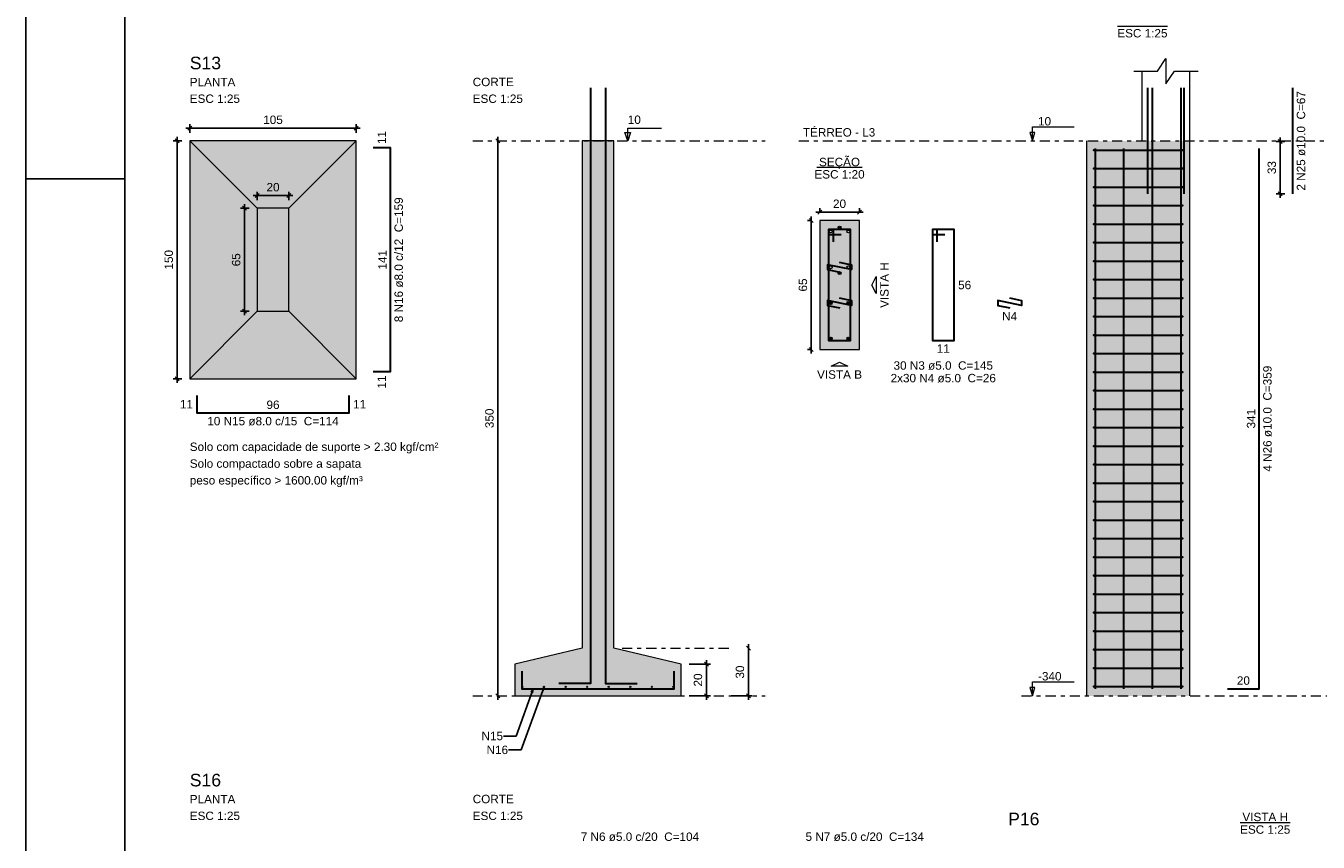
# Model space of a CAD drawing. Header units: millimetres. Extents: x 0 to 119, y 0 to 84.
# Tile 5 of 14: x 0 to 33, y 43 to 63. Entities that reach past the tile are written whole.
import ezdxf

# ---------------------------------------------------------------- set-up
doc = ezdxf.new("R2010")
doc.units = ezdxf.units.MM
doc.header["$MEASUREMENT"] = 0
doc.linetypes.add('DASHDOT', pattern=[2.54, 1.27, -0.635, 0, -0.635])
doc.linetypes.add('NULL', pattern=[0])
doc.layers.get('0').update_dxf_attribs({"lineweight": 18})
for name, color, linetype, lineweight in [('Descrição da armadura', 7, 'Continuous', 0), ('DT-Armadura', 2, 'Continuous', 30), ('DT-Barras na forma', 2, 'Continuous', 30), ('DT-Barras no corte', 5, 'Continuous', 5), ('DT-Barras rebatidas', 2, 'Continuous', 30), ('DT-Cotas', 9, 'Continuous', 5), ('DT-Estribos na forma', 2, 'Continuous', 30), ('DT-Forma', 5, 'Continuous', 5), ('DT-Hachura sapatas em corte', 43, 'Continuous', 5), ('DT-Hachura sapatas em planta', 43, 'Continuous', 5), ('DT-Hachura seção pilares', 254, 'Continuous', 5), ('DT-Hachura vista pilares', 254, 'Continuous', 5), ('DT-Pontilhado', 9, 'DASHDOT', 5), ('DT-Textos', 7, 'Continuous', 5), ('DT-Título', 3, 'Continuous', 20), ('Textos armaduras', 7, 'Continuous', 0)]:
    doc.layers.add(name, color=color, linetype=linetype, lineweight=lineweight)
doc.layers.add('SEDUC_MARF', color=1, linetype='Continuous')
doc.layers.add('SEDUC_MARGG', color=7, linetype='Continuous')
doc.styles.add('Arial', font='txt')
doc.dimstyles.get("Standard").update_dxf_attribs({"dimtxt": 0.18, "dimasz": 0.18, "dimexe": 0.18, "dimexo": 0.0625, "dimgap": 0.09, "dimtad": 0, "dimtih": 1, "dimtoh": 1, "dimdec": 4, "dimzin": 0, "dimdsep": 46, "dimtxsty": 'Standard', "dimcen": 0.09, "dimadec": 0, "dimazin": 0, "dimtfac": 1, "dimtdec": 4, "dimtofl": 0, "dimtmove": 0, "dimatfit": 3, "dimfxl": 1, "dimtolj": 1, "dimtzin": 0, "dimarcsym": 0})
doc.dimstyles.new('UM_20.000000', dxfattribs={"dimtxt": 0.18, "dimasz": 0.1, "dimexe": 0.1, "dimexo": 0.2, "dimgap": 0, "dimtad": 1, "dimtih": 1, "dimtoh": 1, "dimdec": 1, "dimlfac": 20, "dimzin": 0, "dimdsep": 46, "dimtxsty": 'Standard', "dimcen": 0.09, "dimdle": 0.1, "dimadec": 1, "dimazin": 2, "dimtfac": 1, "dimtdec": 4, "dimtofl": 0, "dimtmove": 0, "dimatfit": 3, "dimfxl": 1, "dimtolj": 1, "dimarcsym": 0})
doc.dimstyles.new('UM_25.000000', dxfattribs={"dimtxt": 0.18, "dimasz": 0.1, "dimexe": 0.1, "dimexo": 0.2, "dimgap": 0, "dimtad": 1, "dimtih": 1, "dimtoh": 1, "dimdec": 1, "dimlfac": 25, "dimzin": 0, "dimdsep": 46, "dimtxsty": 'Standard', "dimcen": 0.09, "dimdle": 0.1, "dimadec": 1, "dimazin": 2, "dimtfac": 1, "dimtdec": 4, "dimtofl": 0, "dimtmove": 0, "dimatfit": 3, "dimfxl": 1, "dimtolj": 1, "dimarcsym": 0})

# ---------------------------------------------------------------- blocks, each defined once
blk = doc.blocks.new('_Oblique')
at = {"color": 0, "linetype": 'ByBlock', "lineweight": -2}
blk.add_line((-0.5, -0.5), (0.5, 0.5), dxfattribs=at)
blk = doc.blocks.new('*D33')
at = {"layer": 'Defpoints', "color": 0}
for p in [(20.02698, 58.348601), (19.81518, 55.098601), (20.02698, 55.098601)]:
    blk.add_point(p, dxfattribs=at)
at = {"layer": 'DT-Cotas', "color": 0, "lineweight": -2}
for p, q in [((19.81518, 58.448601), (19.81518, 54.998601)), ((19.82698, 58.348601), (19.71518, 58.348601)), ((19.82698, 55.098601), (19.71518, 55.098601))]:
    blk.add_line(p, q, dxfattribs=at)
at = {"layer": 'DT-Cotas', "color": 0, "lineweight": -2, "xscale": 0.1, "yscale": 0.1, "zscale": 0.1}
for p, rotation in [((19.81518, 58.348601), 90), ((19.81518, 55.098601), 270)]:
    blk.add_blockref('_Oblique', p, dxfattribs=dict(at, rotation=rotation))
at = {"layer": 'DT-Cotas', "color": 7, "insert": (19.60338, 56.723601), "char_height": 0.2118, "attachment_point": 5, "rotation": 90, "style": 'Arial'}
blk.add_mtext('\\A1;65', dxfattribs=at)
blk = doc.blocks.new('*D34')
at = {"layer": 'Defpoints', "color": 0}
for p in [(21.02698, 58.560401), (20.02698, 58.348601), (21.02698, 58.348601)]:
    blk.add_point(p, dxfattribs=at)
at = {"layer": 'DT-Cotas', "color": 0, "lineweight": -2}
for p, q in [((19.92698, 58.560401), (21.12698, 58.560401)), ((20.02698, 58.548601), (20.02698, 58.660401)), ((21.02698, 58.548601), (21.02698, 58.660401))]:
    blk.add_line(p, q, dxfattribs=at)
at = {"layer": 'DT-Cotas', "color": 0, "lineweight": -2, "xscale": 0.1, "yscale": 0.1, "zscale": 0.1, "rotation": 180}
blk.add_blockref('_Oblique', (20.02698, 58.560401), dxfattribs=at)
at = {"layer": 'DT-Cotas', "color": 0, "lineweight": -2, "xscale": 0.1, "yscale": 0.1, "zscale": 0.1}
blk.add_blockref('_Oblique', (21.02698, 58.560401), dxfattribs=at)
at = {"layer": 'DT-Cotas', "color": 7, "insert": (20.52698, 58.772201), "char_height": 0.2118, "attachment_point": 5, "rotation": 0.0057296, "style": 'Arial'}
blk.add_mtext('\\A1;20', dxfattribs=at)
blk = doc.blocks.new('*D35')
at = {"layer": 'Defpoints', "color": 0}
for p in [(31.64397, 60.346409), (31.96167, 60.346409), (31.96167, 59.026409)]:
    blk.add_point(p, dxfattribs=at)
at = {"layer": 'DT-Cotas', "color": 0, "lineweight": -2}
for p, q in [((31.76167, 60.346409), (31.54397, 60.346409)), ((31.64397, 58.926409), (31.64397, 60.446409)), ((31.76167, 59.026409), (31.54397, 59.026409))]:
    blk.add_line(p, q, dxfattribs=at)
at = {"layer": 'DT-Cotas', "color": 0, "lineweight": -2, "xscale": 0.1, "yscale": 0.1, "zscale": 0.1}
for p, rotation in [((31.64397, 60.346409), 90), ((31.64397, 59.026409), 270)]:
    blk.add_blockref('_Oblique', p, dxfattribs=dict(at, rotation=rotation))
at = {"layer": 'DT-Cotas', "color": 7, "insert": (31.43217, 59.686409), "char_height": 0.2118, "attachment_point": 5, "rotation": 90, "style": 'Arial'}
blk.add_mtext('\\A1;33', dxfattribs=at)
blk = doc.blocks.new('*D38')
at = {"layer": 'Defpoints', "color": 0}
for p in [(4.1354, 60.360701), (3.8177, 54.360701), (4.1354, 54.360701)]:
    blk.add_point(p, dxfattribs=at)
at = {"layer": 'DT-Cotas', "color": 0, "lineweight": -2}
for p, q in [((3.9354, 60.360701), (3.7177, 60.360701)), ((3.8177, 60.460701), (3.8177, 54.260701)), ((3.9354, 54.360701), (3.7177, 54.360701))]:
    blk.add_line(p, q, dxfattribs=at)
at = {"layer": 'DT-Cotas', "color": 0, "lineweight": -2, "xscale": 0.1, "yscale": 0.1, "zscale": 0.1}
for p, rotation in [((3.8177, 60.360701), 90), ((3.8177, 54.360701), 270)]:
    blk.add_blockref('_Oblique', p, dxfattribs=dict(at, rotation=rotation))
at = {"layer": 'DT-Cotas', "color": 7, "insert": (3.6059, 57.360701), "char_height": 0.2118, "attachment_point": 5, "rotation": 90, "style": 'Arial'}
blk.add_mtext('\\A1;150', dxfattribs=at)
blk = doc.blocks.new('*D39')
at = {"layer": 'Defpoints', "color": 0}
for p in [(8.3354, 60.678401), (4.1354, 60.360701), (8.3354, 60.360701)]:
    blk.add_point(p, dxfattribs=at)
at = {"layer": 'DT-Cotas', "color": 0, "lineweight": -2}
for p, q in [((4.0354, 60.678401), (8.4354, 60.678401)), ((4.1354, 60.560701), (4.1354, 60.778401)), ((8.3354, 60.560701), (8.3354, 60.778401))]:
    blk.add_line(p, q, dxfattribs=at)
at = {"layer": 'DT-Cotas', "color": 0, "lineweight": -2, "xscale": 0.1, "yscale": 0.1, "zscale": 0.1, "rotation": 180}
blk.add_blockref('_Oblique', (4.1354, 60.678401), dxfattribs=at)
at = {"layer": 'DT-Cotas', "color": 0, "lineweight": -2, "xscale": 0.1, "yscale": 0.1, "zscale": 0.1}
blk.add_blockref('_Oblique', (8.3354, 60.678401), dxfattribs=at)
at = {"layer": 'DT-Cotas', "color": 7, "insert": (6.2354, 60.890201), "char_height": 0.2118, "attachment_point": 5, "rotation": 0.0057296, "style": 'Arial'}
blk.add_mtext('\\A1;105', dxfattribs=at)
blk = doc.blocks.new('*D40')
at = {"layer": 'Defpoints', "color": 0}
for p in [(5.8354, 58.660701), (5.5177, 56.060701), (5.8354, 56.060701)]:
    blk.add_point(p, dxfattribs=at)
at = {"layer": 'DT-Cotas', "color": 0, "lineweight": -2}
for p, q in [((5.5177, 58.760701), (5.5177, 55.960701)), ((5.6354, 58.660701), (5.4177, 58.660701)), ((5.6354, 56.060701), (5.4177, 56.060701))]:
    blk.add_line(p, q, dxfattribs=at)
at = {"layer": 'DT-Cotas', "color": 0, "lineweight": -2, "xscale": 0.1, "yscale": 0.1, "zscale": 0.1}
for p, rotation in [((5.5177, 58.660701), 90), ((5.5177, 56.060701), 270)]:
    blk.add_blockref('_Oblique', p, dxfattribs=dict(at, rotation=rotation))
at = {"layer": 'DT-Cotas', "color": 7, "insert": (5.3059, 57.360701), "char_height": 0.2118, "attachment_point": 5, "rotation": 90, "style": 'Arial'}
blk.add_mtext('\\A1;65', dxfattribs=at)
blk = doc.blocks.new('*D41')
at = {"layer": 'Defpoints', "color": 0}
for p in [(6.6354, 58.978401), (5.8354, 58.660701), (6.6354, 58.660701)]:
    blk.add_point(p, dxfattribs=at)
at = {"layer": 'DT-Cotas', "color": 0, "lineweight": -2}
for p, q in [((5.8354, 58.860701), (5.8354, 59.078401)), ((6.6354, 58.860701), (6.6354, 59.078401)), ((5.7354, 58.978401), (6.7354, 58.978401))]:
    blk.add_line(p, q, dxfattribs=at)
at = {"layer": 'DT-Cotas', "color": 0, "lineweight": -2, "xscale": 0.1, "yscale": 0.1, "zscale": 0.1, "rotation": 180}
blk.add_blockref('_Oblique', (5.8354, 58.978401), dxfattribs=at)
at = {"layer": 'DT-Cotas', "color": 0, "lineweight": -2, "xscale": 0.1, "yscale": 0.1, "zscale": 0.1}
blk.add_blockref('_Oblique', (6.6354, 58.978401), dxfattribs=at)
at = {"layer": 'DT-Cotas', "color": 7, "insert": (6.2354, 59.190201), "char_height": 0.2118, "attachment_point": 5, "rotation": 0.0057296, "style": 'Arial'}
blk.add_mtext('\\A1;20', dxfattribs=at)
blk = doc.blocks.new('*D42')
at = {"layer": 'Defpoints', "color": 0}
for p in [(11.90868, 60.360701), (11.90868, 46.360701), (11.90868, 46.360701)]:
    blk.add_point(p, dxfattribs=at)
at = {"layer": 'DT-Cotas', "color": 0, "lineweight": -2}
blk.add_line((11.90868, 60.460701), (11.90868, 46.260701), dxfattribs=at)
at = {"layer": 'DT-Cotas', "color": 0, "lineweight": -2, "xscale": 0.1, "yscale": 0.1, "zscale": 0.1}
for p, rotation in [((11.90868, 60.360701), 90), ((11.90868, 46.360701), 270)]:
    blk.add_blockref('_Oblique', p, dxfattribs=dict(at, rotation=rotation))
at = {"layer": 'DT-Cotas', "color": 7, "insert": (11.69688, 53.360701), "char_height": 0.2118, "attachment_point": 5, "rotation": 90, "style": 'Arial'}
blk.add_mtext('\\A1;350', dxfattribs=at)
blk = doc.blocks.new('*D43')
at = {"layer": 'Defpoints', "color": 0}
for p in [(16.53228, 47.160701), (16.53228, 46.360701), (17.16768, 46.360701)]:
    blk.add_point(p, dxfattribs=at)
at = {"layer": 'DT-Cotas', "color": 0, "lineweight": -2}
for p, q in [((16.73228, 47.160701), (17.26768, 47.160701)), ((17.16768, 47.260701), (17.16768, 46.260701)), ((16.73228, 46.360701), (17.26768, 46.360701))]:
    blk.add_line(p, q, dxfattribs=at)
at = {"layer": 'DT-Cotas', "color": 0, "lineweight": -2, "xscale": 0.1, "yscale": 0.1, "zscale": 0.1}
for p, rotation in [((17.16768, 47.160701), 90), ((17.16768, 46.360701), 270)]:
    blk.add_blockref('_Oblique', p, dxfattribs=dict(at, rotation=rotation))
at = {"layer": 'DT-Cotas', "color": 7, "insert": (16.95588, 46.760701), "char_height": 0.2118, "attachment_point": 5, "rotation": 90, "style": 'Arial'}
blk.add_mtext('\\A1;20', dxfattribs=at)
blk = doc.blocks.new('*D44')
at = {"layer": 'Defpoints', "color": 0}
for p in [(18.22668, 47.560701), (17.59128, 46.360701), (18.22668, 46.360701)]:
    blk.add_point(p, dxfattribs=at)
at = {"layer": 'DT-Cotas', "color": 0, "lineweight": -2}
for p, q in [((18.22668, 47.660701), (18.22668, 46.260701)), ((17.79128, 46.360701), (18.32668, 46.360701))]:
    blk.add_line(p, q, dxfattribs=at)
at = {"layer": 'DT-Cotas', "color": 0, "lineweight": -2, "xscale": 0.1, "yscale": 0.1, "zscale": 0.1}
for p, rotation in [((18.22668, 47.560701), 90.00000000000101), ((18.22668, 46.360701), 270.000000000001)]:
    blk.add_blockref('_Oblique', p, dxfattribs=dict(at, rotation=rotation))
at = {"layer": 'DT-Cotas', "color": 7, "insert": (18.01488, 46.960701), "char_height": 0.2118, "attachment_point": 5, "rotation": 90, "style": 'Arial'}
blk.add_mtext('\\A1;30', dxfattribs=at)

msp = doc.modelspace()

# ---------------------------------------------------------------- hatches: boundary and pattern name
at = {"layer": 'DT-Hachura sapatas em corte', "linetype": 'Continuous'}
msp.add_hatch(color=43, dxfattribs=at).paths.add_polyline_path([(14.0323, 47.5607), (14.0323, 47.5607), (12.3323, 47.1607), (12.3323, 46.3607), (16.5323, 46.3607), (16.5323, 47.1607), (14.8323, 47.5607), (14.8323, 47.5607), (14.8323, 60.3607), (14.0323, 60.3607), (14.0323, 47.5607)])
at = {"layer": 'DT-Hachura sapatas em planta', "linetype": 'Continuous'}
msp.add_hatch(color=43, dxfattribs=at).paths.add_polyline_path([(4.1354, 54.3607), (8.3354, 54.3607), (8.3354, 60.3607), (4.1354, 60.3607), (4.1354, 54.3607)])
at = {"layer": 'DT-Hachura seção pilares', "linetype": 'Continuous'}
msp.add_hatch(color=254, dxfattribs=at).paths.add_polyline_path([(20.027, 55.0986), (20.027, 55.0986), (21.027, 55.0986), (21.027, 58.3486), (20.027, 58.3486), (20.027, 55.0986)])
at = {"layer": 'DT-Hachura vista pilares', "linetype": 'Continuous'}
msp.add_hatch(color=254, dxfattribs=at).paths.add_polyline_path([(26.7614, 46.3607), (26.7614, 60.3607), (29.3614, 60.3607), (29.3614, 46.3607), (26.7614, 46.3607)])

# ---------------------------------------------------------------- linework, layer by layer
at = {"layer": 'DT-Armadura'}
for points in [[(14.2423, 61.695), (14.2423, 46.6757), (13.4423, 46.6757)], [(14.6223, 61.695), (14.6223, 46.6757), (15.4223, 46.6757)], [(8.759, 54.5407), (9.199, 54.5407), (9.199, 60.1807), (8.759, 60.1807)], [(4.3154, 53.9371), (4.3154, 53.4971), (8.1554, 53.4971), (8.1554, 53.9371)], [(12.5123, 46.9807), (12.5123, 46.5407), (16.3523, 46.5407), (16.3523, 46.9807)]]:
    msp.add_lwpolyline(points, dxfattribs=at)
at = {"layer": 'DT-Barras na forma'}
for points in [[(28.3014, 59.0264), (28.3014, 61.695)], [(28.4214, 46.5407), (28.4214, 60.3607), (28.4214, 61.695)], [(29.1414, 46.5407), (29.1414, 60.3607), (29.1414, 61.695)], [(29.2214, 59.0264), (29.2214, 61.695)], [(26.9814, 46.5407), (26.9814, 60.1647)], [(27.7014, 46.5407), (27.7014, 60.1647)], [(20.377, 57.8111), (20.377, 58.1236), (20.252, 58.1236), (20.252, 55.3236), (20.802, 55.3236), (20.802, 58.1236), (20.252, 58.1236), (20.252, 57.9986), (20.5645, 57.9986)], [(20.521, 57.2998), (20.827, 57.2361), (20.827, 57.1111), (20.227, 57.2361), (20.227, 57.1111), (20.5329, 57.0474)], [(20.521, 56.3998), (20.827, 56.3361), (20.827, 56.2111), (20.227, 56.3361), (20.227, 56.2111), (20.5329, 56.1474)]]:
    msp.add_lwpolyline(points, dxfattribs=at)
at = {"layer": 'DT-Barras no corte'}
for p, q in [((20.482, 58.1736), (20.572, 58.1736)), ((20.482, 57.0236), (20.572, 57.0236)), ((20.2645, 56.2361), (20.3395, 56.3111)), ((20.2645, 56.3111), (20.3395, 56.2361)), ((20.7145, 56.2361), (20.7895, 56.3111)), ((20.7145, 56.3111), (20.7895, 56.2361)), ((20.2645, 55.3361), (20.3395, 55.4111)), ((20.2645, 55.4111), (20.3395, 55.3361)), ((20.7145, 55.3361), (20.7895, 55.4111)), ((20.7145, 55.4111), (20.7895, 55.3361))]:
    msp.add_line(p, q, dxfattribs=at)
for centre, radius in [((20.302, 58.0736), 0.0375), ((20.527, 58.1736), 0.0375), ((20.752, 58.0736), 0.0375), ((20.302, 57.1736), 0.0375), ((20.527, 57.0236), 0.0375), ((20.752, 57.1736), 0.0375), ((20.302, 56.2736), 0.0375), ((20.752, 56.2736), 0.0375), ((20.302, 55.3736), 0.0375), ((20.752, 55.3736), 0.0375), ((12.5283, 46.5887), 0.016), ((13.0723, 46.5887), 0.016), ((13.6163, 46.5887), 0.016), ((14.1603, 46.5887), 0.016), ((14.7043, 46.5887), 0.016), ((15.2483, 46.5887), 0.016), ((15.7923, 46.5887), 0.016), ((16.3363, 46.5887), 0.016)]:
    msp.add_circle(centre, radius, dxfattribs=at)
at = {"layer": 'DT-Barras rebatidas'}
for points in [[(31.9617, 59.0264), (31.9617, 61.695)], [(30.3145, 46.5407), (31.1145, 46.5407), (31.1145, 60.1647)], [(22.9933, 57.8111), (22.9933, 58.1236), (22.8683, 58.1236), (22.8683, 55.3236), (23.4183, 55.3236), (23.4183, 58.1236), (22.8683, 58.1236), (22.8683, 57.9986), (23.1808, 57.9986)], [(24.8124, 56.3998), (25.1183, 56.3361), (25.1183, 56.2111), (24.5183, 56.3361), (24.5183, 56.2111), (24.8243, 56.1474)]]:
    msp.add_lwpolyline(points, dxfattribs=at)
at = {"layer": 'DT-Estribos na forma'}
for p, q in [((26.9514, 60.1274), (29.1714, 60.1274)), ((26.9514, 59.6607), (29.1714, 59.6607)), ((26.9514, 59.194), (29.1714, 59.194)), ((26.9514, 58.7274), (29.1714, 58.7274)), ((26.9514, 58.2607), (29.1714, 58.2607)), ((26.9514, 57.794), (29.1714, 57.794)), ((26.9514, 57.3274), (29.1714, 57.3274)), ((26.9514, 56.8607), (29.1714, 56.8607)), ((26.9514, 56.394), (29.1714, 56.394)), ((26.9514, 55.9274), (29.1714, 55.9274)), ((26.9514, 55.4607), (29.1714, 55.4607)), ((26.9514, 54.994), (29.1714, 54.994)), ((26.9514, 54.5274), (29.1714, 54.5274)), ((26.9514, 54.0607), (29.1714, 54.0607)), ((26.9514, 53.594), (29.1714, 53.594)), ((26.9514, 53.1274), (29.1714, 53.1274)), ((26.9514, 52.6607), (29.1714, 52.6607)), ((26.9514, 52.194), (29.1714, 52.194)), ((26.9514, 51.7274), (29.1714, 51.7274)), ((26.9514, 51.2607), (29.1714, 51.2607)), ((26.9514, 50.794), (29.1714, 50.794)), ((26.9514, 50.3274), (29.1714, 50.3274)), ((26.9514, 49.8607), (29.1714, 49.8607)), ((26.9514, 49.394), (29.1714, 49.394)), ((26.9514, 48.9274), (29.1714, 48.9274)), ((26.9514, 48.4607), (29.1714, 48.4607)), ((26.9514, 47.994), (29.1714, 47.994)), ((26.9514, 47.5274), (29.1714, 47.5274)), ((26.9514, 47.0607), (29.1714, 47.0607)), ((26.9514, 46.594), (29.1714, 46.594))]:
    msp.add_line(p, q, dxfattribs=at)
for centre in [(26.9514, 60.1274), (29.1714, 60.1274), (26.9514, 59.6607), (29.1714, 59.6607), (26.9514, 59.194), (29.1714, 59.194), (26.9514, 58.7274), (29.1714, 58.7274), (26.9514, 58.2607), (29.1714, 58.2607), (26.9514, 57.794), (29.1714, 57.794), (26.9514, 57.3274), (29.1714, 57.3274), (26.9514, 56.8607), (29.1714, 56.8607), (26.9514, 56.394), (29.1714, 56.394), (26.9514, 55.9274), (29.1714, 55.9274), (26.9514, 55.4607), (29.1714, 55.4607), (26.9514, 54.994), (29.1714, 54.994), (26.9514, 54.5274), (29.1714, 54.5274), (26.9514, 54.0607), (29.1714, 54.0607), (26.9514, 53.594), (29.1714, 53.594), (26.9514, 53.1274), (29.1714, 53.1274), (26.9514, 52.6607), (29.1714, 52.6607), (26.9514, 52.194), (29.1714, 52.194), (26.9514, 51.7274), (29.1714, 51.7274), (26.9514, 51.2607), (29.1714, 51.2607), (26.9514, 50.794), (29.1714, 50.794), (26.9514, 50.3274), (29.1714, 50.3274), (26.9514, 49.8607), (29.1714, 49.8607), (26.9514, 49.394), (29.1714, 49.394), (26.9514, 48.9274), (29.1714, 48.9274), (26.9514, 48.4607), (29.1714, 48.4607), (26.9514, 47.994), (29.1714, 47.994), (26.9514, 47.5274), (29.1714, 47.5274), (26.9514, 47.0607), (29.1714, 47.0607), (26.9514, 46.594), (29.1714, 46.594)]:
    msp.add_circle(centre, 0.01, dxfattribs=at)
at = {"layer": 'DT-Forma'}
for p, q in [((28.1614, 60.3607), (28.1614, 62.1186)), ((29.3614, 60.3607), (29.3614, 62.1186)), ((4.1354, 60.3607), (5.8354, 58.6607)), ((8.3354, 60.3607), (6.6354, 58.6607)), ((26.7614, 46.3607), (26.7614, 60.3607)), ((29.3614, 46.3607), (29.3614, 60.3607)), ((4.1354, 54.3607), (5.8354, 56.0607)), ((4.1354, 54.3607), (5.8354, 56.0607)), ((8.3354, 54.3607), (6.6354, 56.0607))]:
    msp.add_line(p, q, dxfattribs=at)
msp.add_lwpolyline([(27.9496, 62.1186), (28.5496, 62.1186), (28.7614, 62.4363), (28.7614, 61.8009), (28.9732, 62.1186), (29.5732, 62.1186)], dxfattribs=at)
for points in [[(4.1354, 54.3607), (8.3354, 54.3607), (8.3354, 60.3607), (4.1354, 60.3607), (4.1354, 54.3607)], [(14.0323, 47.5607), (14.0323, 47.5607), (12.3323, 47.1607), (12.3323, 46.3607), (16.5323, 46.3607), (16.5323, 47.1607), (14.8323, 47.5607), (14.8323, 47.5607), (14.8323, 60.3607), (14.0323, 60.3607), (14.0323, 47.5607)], [(5.8354, 56.0607), (6.6354, 56.0607), (6.6354, 58.6607), (5.8354, 58.6607), (5.8354, 56.0607)], [(20.027, 55.0986), (21.027, 55.0986), (21.027, 58.3486), (20.027, 58.3486), (20.027, 55.0986)]]:
    msp.add_lwpolyline(points, close=True, dxfattribs=at)
at = {"layer": 'DT-Pontilhado', "ltscale": 0.2}
for p, q in [((11.2733, 60.3607), (18.6503, 60.3607)), ((19.4975, 60.3607), (36.9605, 60.3607)), ((15.0441, 47.5607), (17.8031, 47.5607)), ((11.2733, 46.3607), (18.6503, 46.3607)), ((25.1183, 46.3607), (36.9605, 46.3607))]:
    msp.add_line(p, q, dxfattribs=at)
at = {"layer": 'DT-Textos'}
for p, q in [((27.5374, 63.2517), (28.7971, 63.2517)), ((19.9548, 59.6935), (21.0992, 59.6935)), ((30.6351, 43.1657), (31.8948, 43.1657))]:
    msp.add_line(p, q, dxfattribs=at)
for points in [[(15.1853, 60.3607), (15.1853, 60.6784), (16.0325, 60.6784)], [(25.3937, 60.3607), (25.4572, 60.5725), (25.3301, 60.5725), (25.3937, 60.3607), (25.3937, 60.7107), (26.4437, 60.7107)], [(25.3937, 46.3607), (25.4572, 46.5725), (25.3301, 46.5725), (25.3937, 46.3607), (25.3937, 46.7107), (26.4437, 46.7107)]]:
    msp.add_lwpolyline(points, dxfattribs=at)
for points in [[(15.2559, 60.5725), (15.1853, 60.3607), (15.1147, 60.5725), (15.2559, 60.5725)], [(21.4506, 56.7236), (21.4506, 56.5118), (21.3447, 56.7236), (21.4506, 56.9354), (21.4506, 56.7236)], [(20.527, 54.675), (20.3152, 54.675), (20.527, 54.7809), (20.7388, 54.675), (20.527, 54.675)]]:
    msp.add_lwpolyline(points, close=True, dxfattribs=at)
at = {"layer": 'SEDUC_MARF'}
msp.add_line((0, 59.4), (2.5, 59.4), dxfattribs=at)
msp.add_lwpolyline([(118.9, 84.1), (0, 84.1), (0, 0), (118.9, 0)], close=True, dxfattribs=at)
at = {"layer": 'SEDUC_MARGG'}
msp.add_lwpolyline([(2.5, 1), (117.9, 1), (117.9, 83.1), (2.5, 83.1), (2.5, 1)], dxfattribs=at)

# ---------------------------------------------------------------- texts
at = {"layer": 'Descrição da armadura', "linetype": 'NULL', "char_height": 0.2118, "attachment_point": 8, "rotation": 90.00021, "line_spacing_factor": 0.9, "style": 'Arial'}
for s, insert, width in [('2 N25 ø10.0  C=67', (32.2791, 60.3603), 4.916973), ('8 N16 ø8.0 c/12  C=159', (9.5171, 57.3603), 6.174395), ('4 N26 ø10.0  C=359', (31.4321, 53.3523), 5.239541)]:
    msp.add_mtext(s, dxfattribs=dict(at, insert=insert, width=width))
at = {"layer": 'Descrição da armadura', "linetype": 'NULL', "char_height": 0.2118, "line_spacing_factor": 0.9, "style": 'Arial'}
for s, insert, width, attachment_point in [('N4', (24.818, 55.8292), 0.741426, 8), ('30 N3 ø5.0  C=145', (23.143, 54.5822), 4.916973, 8), ('2x30 N4 ø5.0  C=26', (23.143, 54.2642), 5.246973, 8), ('10 N15 ø8.0 c/15  C=114', (6.235, 53.1792), 6.496963, 8), ('N15', (12.0379, 45.3465), 1.103994, 6), ('N16', (12.1651, 44.9965), 1.103994, 6), ('7 N6 ø5.0 c/20  C=104', (15.491, 42.6965), 5.851826, 8), ('5 N7 ø5.0 c/20  C=134', (21.162, 42.6965), 5.851826, 8)]:
    msp.add_mtext(s, dxfattribs=dict(at, insert=insert, width=width, attachment_point=attachment_point))
at = {"layer": 'DT-Textos', "linetype": 'NULL', "char_height": 0.2118, "line_spacing_factor": 0.798, "style": 'Arial'}
for s, insert, width, attachment_point in [('ESC 1:25', (28.167, 62.9662), 2.482559, 8), ('PLANTA', (4.135, 61.7372), 2.256279, 7), ('CORTE', (11.273, 61.7372), 2.03, 7), ('ESC 1:25', (4.135, 61.3142), 2.482559, 7), ('ESC 1:25', (11.273, 61.3142), 2.482559, 7), ('10', (15.185, 60.7842), 0.645137, 7), ('10', (25.534, 60.7462), 0.645137, 7), ('TÉRREO - L3', (19.603, 60.4662), 3.577422, 7), ('SEÇÃO', (20.527, 59.6553), 2.030566, 8), ('ESC 1:20', (20.527, 59.4072), 2.482559, 8), ('VISTA B', (20.527, 54.3572), 2.223994, 8), ('Solo com capacidade de suporte > 2.30 kgf/cm²', (4.135, 52.4743), 12.299795, 7), ('Solo compactado sobre a sapata', (4.135, 52.0503), 8.479951, 7), ('peso específico > 1600.00 kgf/m³', (4.135, 51.6273), 8.560098, 7), ('-340', (25.534, 46.7462), 1.16085, 7), ('PLANTA', (4.135, 43.6495), 2.256279, 7), ('CORTE', (11.273, 43.6495), 2.03, 7), ('ESC 1:25', (4.135, 43.2255), 2.482559, 7), ('ESC 1:25', (11.273, 43.2255), 2.482559, 7), ('VISTA H', (31.265, 43.1975), 2.255996, 8), ('ESC 1:25', (31.265, 42.8795), 2.482559, 8)]:
    msp.add_mtext(s, dxfattribs=dict(at, insert=insert, width=width, attachment_point=attachment_point))
at = {"layer": 'DT-Textos', "linetype": 'NULL', "insert": (21.7681, 56.7233), "char_height": 0.2118, "width": 2.255996, "attachment_point": 8, "rotation": 90.00021, "line_spacing_factor": 0.798, "style": 'Arial'}
msp.add_mtext('VISTA H', dxfattribs=at)
at = {"layer": 'DT-Título', "linetype": 'NULL', "char_height": 0.3177, "width": 1.565781, "attachment_point": 7, "line_spacing_factor": 0.798, "style": 'Arial'}
for s, insert in [('S13', (4.135, 62.1611)), ('S16', (4.135, 44.0724)), ('P16', (24.78, 43.0914))]:
    msp.add_mtext(s, dxfattribs=dict(at, insert=insert))
at = {"layer": 'Textos armaduras', "linetype": 'NULL', "char_height": 0.2118, "rotation": 90.00021, "line_spacing_factor": 0.9, "style": 'Arial'}
for s, insert, width, attachment_point in [('11', (9.0849, 60.2807), 1.045137, 7), ('141', (9.1017, 57.3607), 1.367705, 8), ('11', (8.8731, 54.4407), 1.045137, 3), ('341', (31.0172, 53.3527), 1.367705, 8)]:
    msp.add_mtext(s, dxfattribs=dict(at, insert=insert, width=width, attachment_point=attachment_point))
at = {"layer": 'Textos armaduras', "linetype": 'NULL', "char_height": 0.2118, "width": 1.045137, "line_spacing_factor": 0.9, "style": 'Arial'}
for s, insert, attachment_point in [('56', (23.5183, 56.8295), 1), ('11', (23.1433, 55.2263), 2), ('11', (4.2154, 53.6112), 9), ('96', (6.2354, 53.5944), 8), ('11', (8.2554, 53.823), 1), ('20', (30.7145, 46.638), 8)]:
    msp.add_mtext(s, dxfattribs=dict(at, insert=insert, attachment_point=attachment_point))

# ---------------------------------------------------------------- dimensions: what is measured, and where the dimension line sits
at = {"layer": 'DT-Cotas'}
for base, p1, p2, dimstyle, override, picture, middle in [((8.3354, 60.6784), (4.1354, 60.3607), (8.3354, 60.3607), 'UM_25.000000', {"dimtxt": 0.2118, "dimasz": 0.1, "dimexe": 0.1, "dimexo": 0.2, "dimtad": 1, "dimtih": 0, "dimtoh": 0, "dimdec": 1, "dimlfac": 25, "dimzin": 8, "dimtxsty": 'Arial', "dimblk": 'Oblique', "dimblk1": 'Oblique', "dimblk2": 'Oblique', "dimsah": 1, "dimdle": 0.1, "dimse1": 0, "dimse2": 0, "dimclrt": 7, "dimadec": 1, "dimazin": 3, "dimtmove": 2, "dimldrblk": 'Oblique'}, '*D39', (6.2354, 60.8902)), ((6.6354, 58.9784), (5.8354, 58.6607), (6.6354, 58.6607), 'UM_25.000000', {"dimtxt": 0.2118, "dimasz": 0.1, "dimexe": 0.1, "dimexo": 0.2, "dimtad": 1, "dimtih": 0, "dimtoh": 0, "dimdec": 1, "dimlfac": 25, "dimzin": 8, "dimtxsty": 'Arial', "dimblk": 'Oblique', "dimblk1": 'Oblique', "dimblk2": 'Oblique', "dimsah": 1, "dimdle": 0.1, "dimse1": 0, "dimse2": 0, "dimclrt": 7, "dimadec": 1, "dimazin": 3, "dimtmove": 2, "dimldrblk": 'Oblique'}, '*D41', (6.2354, 59.1902)), ((21.027, 58.5604), (20.027, 58.3486), (21.027, 58.3486), 'UM_20.000000', {"dimtxt": 0.2118, "dimasz": 0.1, "dimexe": 0.1, "dimexo": 0.2, "dimtad": 1, "dimtih": 0, "dimtoh": 0, "dimdec": 1, "dimlfac": 20, "dimzin": 8, "dimtxsty": 'Arial', "dimblk": 'Oblique', "dimblk1": 'Oblique', "dimblk2": 'Oblique', "dimsah": 1, "dimdle": 0.1, "dimse1": 0, "dimse2": 0, "dimclrt": 7, "dimadec": 1, "dimazin": 3, "dimtmove": 2, "dimldrblk": 'Oblique'}, '*D34', (20.527, 58.7722))]:
    dim = msp.add_linear_dim(base=base, p1=p1, p2=p2, dimstyle=dimstyle, override=override, dxfattribs=at)
    dim.commit()
    dim.dimension.update_dxf_attribs({"geometry": picture, "text_midpoint": middle, "dimtype": 160, "text_rotation": 0.00573})
for base, p1, p2, dimstyle, override, picture, middle in [((3.8177, 54.3607), (4.1354, 60.3607), (4.1354, 54.3607), 'UM_25.000000', {"dimtxt": 0.2118, "dimasz": 0.1, "dimexe": 0.1, "dimexo": 0.2, "dimtad": 1, "dimtih": 0, "dimtoh": 0, "dimdec": 1, "dimlfac": 25, "dimzin": 8, "dimtxsty": 'Arial', "dimblk": 'Oblique', "dimblk1": 'Oblique', "dimblk2": 'Oblique', "dimsah": 1, "dimdle": 0.1, "dimse1": 0, "dimse2": 0, "dimclrt": 7, "dimadec": 1, "dimazin": 3, "dimtmove": 2, "dimldrblk": 'Oblique'}, '*D38', (3.6059, 57.3607)), ((11.9087, 46.3607), (11.9087, 60.3607), (11.9087, 46.3607), 'UM_25.000000', {"dimtxt": 0.2118, "dimasz": 0.1, "dimexe": 0.1, "dimexo": 0.2, "dimtad": 1, "dimtih": 0, "dimtoh": 0, "dimdec": 1, "dimlfac": 25, "dimzin": 8, "dimtxsty": 'Arial', "dimblk": 'Oblique', "dimblk1": 'Oblique', "dimblk2": 'Oblique', "dimsah": 1, "dimdle": 0.1, "dimse1": 1, "dimse2": 1, "dimclrt": 7, "dimadec": 1, "dimazin": 3, "dimtmove": 2, "dimldrblk": 'Oblique'}, '*D42', (11.6969, 53.3607)), ((31.644, 60.3464), (31.9617, 59.0264), (31.9617, 60.3464), 'UM_25.000000', {"dimtxt": 0.2118, "dimasz": 0.1, "dimexe": 0.1, "dimexo": 0.2, "dimtad": 1, "dimtih": 0, "dimtoh": 0, "dimdec": 1, "dimlfac": 25, "dimzin": 8, "dimtxsty": 'Arial', "dimblk": 'Oblique', "dimblk1": 'Oblique', "dimblk2": 'Oblique', "dimsah": 1, "dimdle": 0.1, "dimse1": 0, "dimse2": 0, "dimclrt": 7, "dimadec": 1, "dimazin": 3, "dimtmove": 2, "dimldrblk": 'Oblique'}, '*D35', (31.4322, 59.6864)), ((5.5177, 56.0607), (5.8354, 58.6607), (5.8354, 56.0607), 'UM_25.000000', {"dimtxt": 0.2118, "dimasz": 0.1, "dimexe": 0.1, "dimexo": 0.2, "dimtad": 1, "dimtih": 0, "dimtoh": 0, "dimdec": 1, "dimlfac": 25, "dimzin": 8, "dimtxsty": 'Arial', "dimblk": 'Oblique', "dimblk1": 'Oblique', "dimblk2": 'Oblique', "dimsah": 1, "dimdle": 0.1, "dimse1": 0, "dimse2": 0, "dimclrt": 7, "dimadec": 1, "dimazin": 3, "dimtmove": 2, "dimldrblk": 'Oblique'}, '*D40', (5.3059, 57.3607)), ((19.8152, 55.0986), (20.027, 58.3486), (20.027, 55.0986), 'UM_20.000000', {"dimtxt": 0.2118, "dimasz": 0.1, "dimexe": 0.1, "dimexo": 0.2, "dimtad": 1, "dimtih": 0, "dimtoh": 0, "dimdec": 1, "dimlfac": 20, "dimzin": 8, "dimtxsty": 'Arial', "dimblk": 'Oblique', "dimblk1": 'Oblique', "dimblk2": 'Oblique', "dimsah": 1, "dimdle": 0.1, "dimse1": 0, "dimse2": 0, "dimclrt": 7, "dimadec": 1, "dimazin": 3, "dimtmove": 2, "dimldrblk": 'Oblique'}, '*D33', (19.6034, 56.7236)), ((18.2267, 46.3607), (18.2267, 47.5607), (17.5913, 46.3607), 'UM_25.000000', {"dimtxt": 0.2118, "dimasz": 0.1, "dimexe": 0.1, "dimexo": 0.2, "dimtad": 1, "dimtih": 0, "dimtoh": 0, "dimdec": 1, "dimlfac": 25, "dimzin": 8, "dimtxsty": 'Arial', "dimblk": 'Oblique', "dimblk1": 'Oblique', "dimblk2": 'Oblique', "dimsah": 1, "dimdle": 0.1, "dimse1": 1, "dimse2": 0, "dimclrt": 7, "dimadec": 1, "dimazin": 3, "dimtmove": 2, "dimldrblk": 'Oblique'}, '*D44', (18.0149, 46.9607)), ((17.1677, 46.3607), (16.5323, 47.1607), (16.5323, 46.3607), 'UM_25.000000', {"dimtxt": 0.2118, "dimasz": 0.1, "dimexe": 0.1, "dimexo": 0.2, "dimtad": 1, "dimtih": 0, "dimtoh": 0, "dimdec": 1, "dimlfac": 25, "dimzin": 8, "dimtxsty": 'Arial', "dimblk": 'Oblique', "dimblk1": 'Oblique', "dimblk2": 'Oblique', "dimsah": 1, "dimdle": 0.1, "dimse1": 0, "dimse2": 0, "dimclrt": 7, "dimadec": 1, "dimazin": 3, "dimtmove": 2, "dimldrblk": 'Oblique'}, '*D43', (16.9559, 46.7607))]:
    dim = msp.add_linear_dim(base=base, p1=p1, p2=p2, angle=90, dimstyle=dimstyle, override=override, dxfattribs=at)
    dim.commit()
    dim.dimension.update_dxf_attribs({"geometry": picture, "text_midpoint": middle, "dimtype": 160, "text_rotation": 90})

# ---------------------------------------------------------------- leaders
for points in [[(12.8003, 46.5407), (12.3656, 45.3465), (12.0479, 45.3465)], [(13.0723, 46.5887), (12.4928, 44.9965), (12.1751, 44.9965)]]:
    msp.add_leader(points, dimstyle='Standard', override={"dimasz": 0.1, "dimldrblk": 'Closed'}, dxfattribs=at)

doc.saveas('drawing.dxf')
